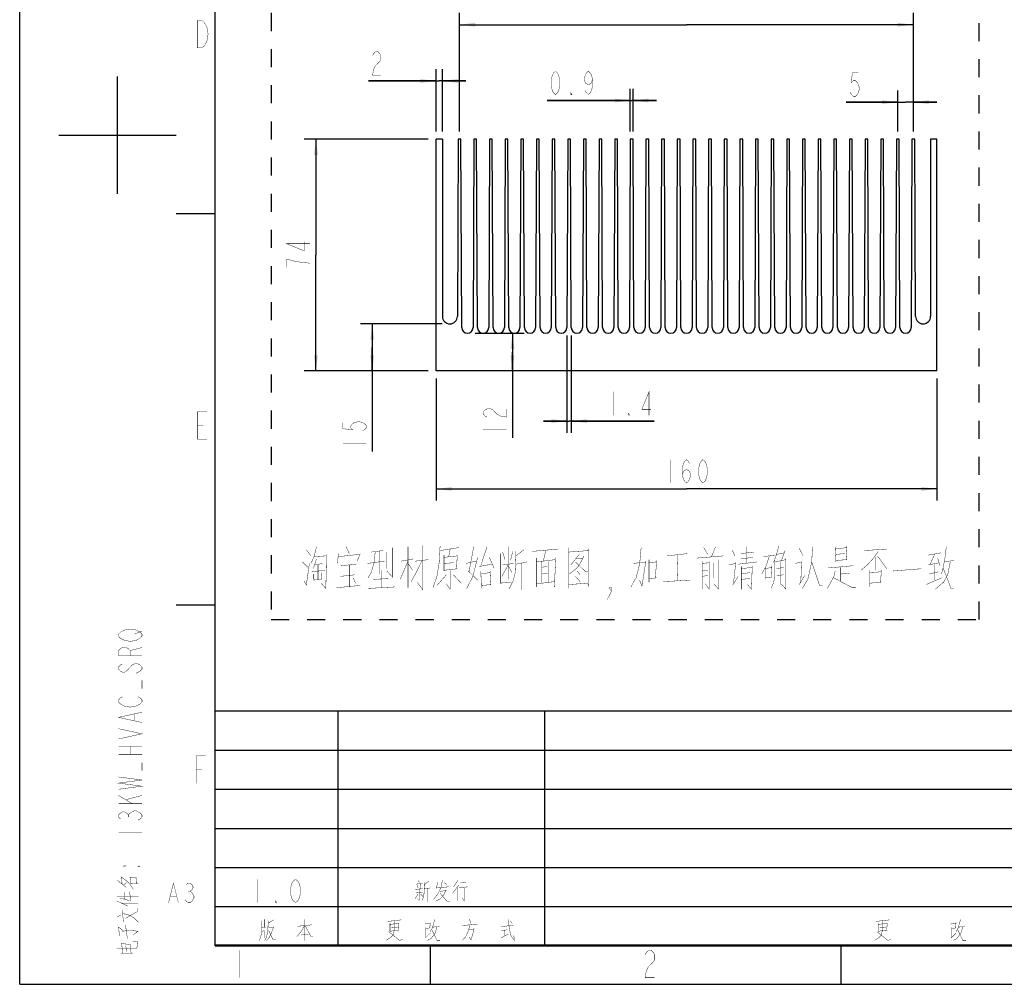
# Model space of a CAD drawing. Header units: millimetres. Extents: x 0 to 420, y 0 to 297.
# Tile 1 of 18: x 0 to 126, y 0 to 123. Entities that reach past the tile are written whole.
import ezdxf

# ---------------------------------------------------------------- set-up
doc = ezdxf.new("R2010")
doc.units = ezdxf.units.MM
doc.header["$LTSCALE"] = 23.1
doc.linetypes.add('DASHED', pattern=[0.2, 0.1, -0.1])
doc.layers.get('0').update_dxf_attribs({"linetype": 'CONTINUOUS'})
for name, color, linetype in [('11KW_MOTOR_DDXF_CONTINUOUS_LINE', 7, 'CONTINUOUS'), ('11KW_MOTOR_DRIVE_SDXF_DIMENSION', 7, 'CONTINUOUS'), ('13KW_HVAC_SRQ_DXF_FORMAT', 7, 'CONTINUOUS'), ('13KW_HVAC_SRQ_DXF_TEXT', 7, 'CONTINUOUS'), ('50_ALL_DETAILS', 7, 'CONTINUOUS')]:
    doc.layers.add(name, color=color, linetype=linetype)
doc.styles.get("Standard").update_dxf_attribs({"font": 'txt', "width": 0.7})
doc.dimstyles.new('DIMSTYLE_10', dxfattribs={"dimtxt": 3, "dimasz": 2, "dimexe": 1.5, "dimexo": 1, "dimgap": 0.75, "dimtad": 1, "dimdec": 0, "dimlfac": 2.5, "dimdsep": 46, "dimtxsty": 'Standard', "dimblk": '_FILLED', "dimblk1": '_FILLED', "dimblk2": '_FILLED', "dimcen": 0.09, "dimazin": 2, "dimtp": 0.01, "dimtm": 0.01, "dimtfac": 1, "dimtdec": 0, "dimtofl": 0, "dimtmove": 0, "dimatfit": 3, "dimldrblk": '_FILLED', "dimfxl": 0, "dimtolj": 1, "dimarcsym": 0})
doc.dimstyles.new('DIMSTYLE_11', dxfattribs={"dimtxt": 3, "dimasz": 2, "dimexe": 1.5, "dimexo": 1, "dimgap": 0.75, "dimtad": 1, "dimdec": 1, "dimlfac": 2.5, "dimdsep": 46, "dimtxsty": 'Standard', "dimblk": '_FILLED', "dimblk1": '_FILLED', "dimblk2": '_FILLED', "dimcen": 0.09, "dimazin": 2, "dimtp": 0.01, "dimtm": 0.01, "dimtfac": 1, "dimtdec": 1, "dimtofl": 0, "dimtmove": 0, "dimatfit": 3, "dimldrblk": '_FILLED', "dimfxl": 0, "dimtolj": 1, "dimarcsym": 0})

# ---------------------------------------------------------------- blocks, each defined once
blk = doc.blocks.new('_FILLED')
at = {"color": 0, "linetype": 'ByBlock'}
blk.add_solid([(0, 0), (-1, 0.125), (-1, -0.125)], dxfattribs=at)
blk = doc.blocks.new('*D44')
at = {"layer": '11KW_MOTOR_DRIVE_SDXF_DIMENSION', "color": 2, "linetype": 'Continuous'}
for p, q in [((53.22, 77.39), (53.22, 61.8)), ((117.22, 77.39), (117.22, 61.8)), ((53.22, 63.3), (85.22, 63.3)), ((117.22, 63.3), (85.22, 63.3))]:
    blk.add_line(p, q, dxfattribs=at)
at = {"layer": '11KW_MOTOR_DRIVE_SDXF_DIMENSION', "color": 2, "linetype": 'Continuous', "xscale": 2, "yscale": 2, "zscale": 2, "rotation": 180}
blk.add_blockref('_FILLED', (53.22, 63.3), dxfattribs=at)
at = {"layer": '11KW_MOTOR_DRIVE_SDXF_DIMENSION', "color": 2, "linetype": 'Continuous', "xscale": 2, "yscale": 2, "zscale": 2}
blk.add_blockref('_FILLED', (117.22, 63.3), dxfattribs=at)
blk = doc.blocks.new('*D45')
at = {"layer": '11KW_MOTOR_DRIVE_SDXF_DIMENSION', "color": 2, "linetype": 'Continuous'}
for p, q in [((53.98, 84.39), (43.56, 84.39)), ((45.06, 84.39), (45.06, 81.39)), ((45.06, 78.39), (45.06, 81.39)), ((45.06, 81.39), (45.06, 68.1)), ((52.22, 78.39), (43.56, 78.39))]:
    blk.add_line(p, q, dxfattribs=at)
at = {"layer": '11KW_MOTOR_DRIVE_SDXF_DIMENSION', "color": 2, "linetype": 'Continuous', "xscale": 2, "yscale": 2, "zscale": 2}
for p, rotation in [((45.06, 84.39), 90), ((45.06, 78.39), 270)]:
    blk.add_blockref('_FILLED', p, dxfattribs=dict(at, rotation=rotation))
blk = doc.blocks.new('*D46')
at = {"layer": '11KW_MOTOR_DRIVE_SDXF_DIMENSION', "color": 2, "linetype": 'Continuous'}
for p, q in [((52.22, 107.99), (36.36, 107.99)), ((37.86, 107.99), (37.86, 93.19)), ((37.86, 78.39), (37.86, 93.19)), ((52.22, 78.39), (36.36, 78.39))]:
    blk.add_line(p, q, dxfattribs=at)
at = {"layer": '11KW_MOTOR_DRIVE_SDXF_DIMENSION', "color": 2, "linetype": 'Continuous', "xscale": 2, "yscale": 2, "zscale": 2}
for p, rotation in [((37.86, 107.99), 90), ((37.86, 78.39), 270)]:
    blk.add_blockref('_FILLED', p, dxfattribs=dict(at, rotation=rotation))
blk = doc.blocks.new('*D47')
at = {"layer": '11KW_MOTOR_DRIVE_SDXF_DIMENSION', "color": 2, "linetype": 'Continuous'}
for p, q in [((53.22, 108.99), (53.22, 116.93)), ((54.02, 108.99), (54.02, 116.93)), ((53.22, 115.43), (44.58, 115.43)), ((44.58, 115.43), (53.62, 115.43)), ((57.02, 115.43), (53.62, 115.43)), ((54.02, 115.43), (57.02, 115.43))]:
    blk.add_line(p, q, dxfattribs=at)
at = {"layer": '11KW_MOTOR_DRIVE_SDXF_DIMENSION', "color": 2, "linetype": 'Continuous', "xscale": 2, "yscale": 2, "zscale": 2}
blk.add_blockref('_FILLED', (53.22, 115.43), dxfattribs=at)
at = {"layer": '11KW_MOTOR_DRIVE_SDXF_DIMENSION', "color": 2, "linetype": 'Continuous', "xscale": 2, "yscale": 2, "zscale": 2, "rotation": 180}
blk.add_blockref('_FILLED', (54.02, 115.43), dxfattribs=at)
blk = doc.blocks.new('*D48')
at = {"layer": '11KW_MOTOR_DRIVE_SDXF_DIMENSION', "color": 2, "linetype": 'Continuous'}
for p, q in [((58.22, 83.19), (64.48, 83.19)), ((62.98, 83.19), (62.98, 80.79)), ((62.98, 78.39), (62.98, 80.79)), ((62.98, 80.79), (62.98, 69.85))]:
    blk.add_line(p, q, dxfattribs=at)
at = {"layer": '11KW_MOTOR_DRIVE_SDXF_DIMENSION', "color": 2, "linetype": 'Continuous', "xscale": 2, "yscale": 2, "zscale": 2}
for p, rotation in [((62.98, 83.19), 90), ((62.98, 78.39), 270)]:
    blk.add_blockref('_FILLED', p, dxfattribs=dict(at, rotation=rotation))
blk = doc.blocks.new('*D49')
at = {"layer": '11KW_MOTOR_DRIVE_SDXF_DIMENSION', "color": 2, "linetype": 'Continuous'}
for p, q in [((69.94, 82.91), (69.94, 70.47)), ((70.5, 82.91), (70.5, 70.47)), ((69.94, 71.97), (66.94, 71.97)), ((66.94, 71.97), (70.22, 71.97)), ((81.09, 71.97), (70.22, 71.97)), ((70.5, 71.97), (81.09, 71.97))]:
    blk.add_line(p, q, dxfattribs=at)
at = {"layer": '11KW_MOTOR_DRIVE_SDXF_DIMENSION', "color": 2, "linetype": 'Continuous', "xscale": 2, "yscale": 2, "zscale": 2}
blk.add_blockref('_FILLED', (69.94, 71.97), dxfattribs=at)
at = {"layer": '11KW_MOTOR_DRIVE_SDXF_DIMENSION', "color": 2, "linetype": 'Continuous', "xscale": 2, "yscale": 2, "zscale": 2, "rotation": 180}
blk.add_blockref('_FILLED', (70.5, 71.97), dxfattribs=at)
blk = doc.blocks.new('*D50')
at = {"layer": '11KW_MOTOR_DRIVE_SDXF_DIMENSION', "color": 2, "linetype": 'Continuous'}
for p, q in [((56.22, 108.99), (56.22, 124.12)), ((114.22, 108.99), (114.22, 124.12)), ((56.22, 122.62), (85.22, 122.62)), ((114.22, 122.62), (85.22, 122.62))]:
    blk.add_line(p, q, dxfattribs=at)
at = {"layer": '11KW_MOTOR_DRIVE_SDXF_DIMENSION', "color": 2, "linetype": 'Continuous', "xscale": 2, "yscale": 2, "zscale": 2, "rotation": 180}
blk.add_blockref('_FILLED', (56.22, 122.62), dxfattribs=at)
at = {"layer": '11KW_MOTOR_DRIVE_SDXF_DIMENSION', "color": 2, "linetype": 'Continuous', "xscale": 2, "yscale": 2, "zscale": 2}
blk.add_blockref('_FILLED', (114.22, 122.62), dxfattribs=at)
blk = doc.blocks.new('*D51')
at = {"layer": '11KW_MOTOR_DRIVE_SDXF_DIMENSION', "color": 2, "linetype": 'Continuous'}
for p, q in [((112.22, 108.99), (112.22, 114.22)), ((114.22, 108.99), (114.22, 114.22)), ((112.22, 112.72), (105.63, 112.72)), ((105.63, 112.72), (113.22, 112.72)), ((117.22, 112.72), (113.22, 112.72)), ((114.22, 112.72), (117.22, 112.72))]:
    blk.add_line(p, q, dxfattribs=at)
at = {"layer": '11KW_MOTOR_DRIVE_SDXF_DIMENSION', "color": 2, "linetype": 'Continuous', "xscale": 2, "yscale": 2, "zscale": 2}
blk.add_blockref('_FILLED', (112.22, 112.72), dxfattribs=at)
at = {"layer": '11KW_MOTOR_DRIVE_SDXF_DIMENSION', "color": 2, "linetype": 'Continuous', "xscale": 2, "yscale": 2, "zscale": 2, "rotation": 180}
blk.add_blockref('_FILLED', (114.22, 112.72), dxfattribs=at)
blk = doc.blocks.new('*D52')
at = {"layer": '11KW_MOTOR_DRIVE_SDXF_DIMENSION', "color": 2, "linetype": 'Continuous'}
for p, q in [((78.04, 108.99), (78.04, 114.43)), ((78.4, 108.99), (78.4, 114.43)), ((78.04, 112.93), (67.43, 112.93)), ((67.43, 112.93), (78.22, 112.93)), ((81.4, 112.93), (78.22, 112.93)), ((78.4, 112.93), (81.4, 112.93))]:
    blk.add_line(p, q, dxfattribs=at)
at = {"layer": '11KW_MOTOR_DRIVE_SDXF_DIMENSION', "color": 2, "linetype": 'Continuous', "xscale": 2, "yscale": 2, "zscale": 2}
blk.add_blockref('_FILLED', (78.04, 112.93), dxfattribs=at)
at = {"layer": '11KW_MOTOR_DRIVE_SDXF_DIMENSION', "color": 2, "linetype": 'Continuous', "xscale": 2, "yscale": 2, "zscale": 2, "rotation": 180}
blk.add_blockref('_FILLED', (78.4, 112.93), dxfattribs=at)

msp = doc.modelspace()

# ---------------------------------------------------------------- linework, layer by layer
at = {"layer": '11KW_MOTOR_DDXF_CONTINUOUS_LINE', "color": 7, "linetype": 'Continuous'}
for p, q in [((53.2212, 78.3941), (53.2212, 107.9941)), ((54.0212, 107.9941), (53.2212, 107.9941)), ((54.0212, 107.9941), (54.0212, 85.3571)), ((56.0412, 107.9941), (55.9472, 85.3531)), ((56.4012, 107.9941), (56.0412, 107.9941)), ((56.5012, 83.9111), (56.4012, 107.9941)), ((58.0412, 107.9941), (57.9412, 83.9111)), ((58.4012, 107.9941), (58.0412, 107.9941)), ((58.5012, 83.9111), (58.4012, 107.9941)), ((60.0412, 107.9941), (59.9412, 83.9111)), ((60.4012, 107.9941), (60.0412, 107.9941)), ((60.5012, 83.9111), (60.4012, 107.9941)), ((62.0412, 107.9941), (61.9412, 83.9111)), ((62.4012, 107.9941), (62.0412, 107.9941)), ((62.5012, 83.9111), (62.4012, 107.9941)), ((64.0412, 107.9941), (63.9412, 83.9111)), ((64.4012, 107.9941), (64.0412, 107.9941)), ((64.5012, 83.9111), (64.4012, 107.9941)), ((66.0412, 107.9941), (65.9412, 83.9111)), ((66.4012, 107.9941), (66.0412, 107.9941)), ((66.5012, 83.9111), (66.4012, 107.9941)), ((68.0412, 107.9941), (67.9412, 83.9111)), ((68.4012, 107.9941), (68.0412, 107.9941)), ((68.5012, 83.9111), (68.4012, 107.9941)), ((70.0412, 107.9941), (69.9412, 83.9111)), ((70.4012, 107.9941), (70.0412, 107.9941)), ((70.5012, 83.9111), (70.4012, 107.9941)), ((72.0412, 107.9941), (71.9412, 83.9111)), ((72.4012, 107.9941), (72.0412, 107.9941)), ((72.5012, 83.9111), (72.4012, 107.9941)), ((74.0412, 107.9941), (73.9412, 83.9111)), ((74.4012, 107.9941), (74.0412, 107.9941)), ((74.5012, 83.9111), (74.4012, 107.9941)), ((76.0412, 107.9941), (75.9412, 83.9111)), ((76.4012, 107.9941), (76.0412, 107.9941)), ((76.5012, 83.9111), (76.4012, 107.9941)), ((78.0412, 107.9941), (77.9412, 83.9111)), ((78.4012, 107.9941), (78.0412, 107.9941)), ((78.5012, 83.9111), (78.4012, 107.9941)), ((80.0412, 107.9941), (79.9412, 83.9111)), ((80.4012, 107.9941), (80.0412, 107.9941)), ((80.5012, 83.9111), (80.4012, 107.9941)), ((82.0412, 107.9941), (81.9412, 83.9111)), ((82.4012, 107.9941), (82.0412, 107.9941)), ((82.5012, 83.9111), (82.4012, 107.9941)), ((84.0412, 107.9941), (83.9412, 83.9111)), ((84.4012, 107.9941), (84.0412, 107.9941)), ((84.5012, 83.9111), (84.4012, 107.9941)), ((86.0412, 107.9941), (85.9412, 83.9111)), ((86.4012, 107.9941), (86.0412, 107.9941)), ((86.5012, 83.9111), (86.4012, 107.9941)), ((88.0412, 107.9941), (87.9412, 83.9111)), ((88.4012, 107.9941), (88.0412, 107.9941)), ((88.5012, 83.9111), (88.4012, 107.9941)), ((90.0412, 107.9941), (89.9412, 83.9111)), ((90.4012, 107.9941), (90.0412, 107.9941)), ((90.5012, 83.9111), (90.4012, 107.9941)), ((92.0412, 107.9941), (91.9412, 83.9111)), ((92.4012, 107.9941), (92.0412, 107.9941)), ((92.5012, 83.9111), (92.4012, 107.9941)), ((94.0412, 107.9941), (93.9412, 83.9111)), ((94.4012, 107.9941), (94.0412, 107.9941)), ((94.5012, 83.9111), (94.4012, 107.9941)), ((96.0412, 107.9941), (95.9412, 83.9111)), ((96.4012, 107.9941), (96.0412, 107.9941)), ((96.5012, 83.9111), (96.4012, 107.9941)), ((98.0412, 107.9941), (97.9412, 83.9111)), ((98.4012, 107.9941), (98.0412, 107.9941)), ((98.5012, 83.9111), (98.4012, 107.9941)), ((100.0412, 107.9941), (99.9412, 83.9111)), ((100.4012, 107.9941), (100.0412, 107.9941)), ((100.5012, 83.9111), (100.4012, 107.9941)), ((102.0412, 107.9941), (101.9412, 83.9111)), ((102.4012, 107.9941), (102.0412, 107.9941)), ((102.5012, 83.9111), (102.4012, 107.9941)), ((104.0412, 107.9941), (103.9412, 83.9111)), ((104.4012, 107.9941), (104.0412, 107.9941)), ((104.5012, 83.9111), (104.4012, 107.9941)), ((106.0412, 107.9941), (105.9412, 83.9111)), ((106.4012, 107.9941), (106.0412, 107.9941)), ((106.5012, 83.9111), (106.4012, 107.9941)), ((108.0412, 107.9941), (107.9412, 83.9111)), ((108.4012, 107.9941), (108.0412, 107.9941)), ((108.5012, 83.9111), (108.4012, 107.9941)), ((110.0412, 107.9941), (109.9412, 83.9111)), ((110.4012, 107.9941), (110.0412, 107.9941)), ((110.5012, 83.9111), (110.4012, 107.9941)), ((112.0412, 107.9941), (111.9412, 83.9111)), ((112.4012, 107.9941), (112.0412, 107.9941)), ((112.5012, 83.9111), (112.4012, 107.9941)), ((114.0412, 107.9941), (113.9412, 83.9111)), ((114.4012, 107.9941), (114.0412, 107.9941)), ((114.4952, 85.3531), (114.4012, 107.9941)), ((117.2212, 107.9941), (116.4212, 107.9941)), ((116.4212, 107.9941), (116.4212, 85.3571)), ((117.2212, 78.3941), (117.2212, 107.9941)), ((117.2212, 78.3941), (53.2212, 78.3941))]:
    msp.add_line(p, q, dxfattribs=at)
for centre, radius, start, end in [((54.9842, 85.3571), 0.963, 180, 359.762077), ((115.4582, 85.3571), 0.963, 180.237923, 360), ((57.2212, 83.9141), 0.72, 180.237923, 359.762077), ((59.2212, 83.9141), 0.72, 180.237923, 359.762077), ((61.2212, 83.9141), 0.72, 180.237923, 359.762077), ((63.2212, 83.9141), 0.72, 180.237923, 359.762077), ((65.2212, 83.9141), 0.72, 180.237923, 359.762077), ((67.2212, 83.9141), 0.72, 180.237923, 359.762077), ((69.2212, 83.9141), 0.72, 180.237923, 359.762077), ((71.2212, 83.9141), 0.72, 180.237923, 359.762077), ((73.2212, 83.9141), 0.72, 180.237923, 359.762077), ((75.2212, 83.9141), 0.72, 180.237923, 359.762077), ((77.2212, 83.9141), 0.72, 180.237923, 359.762077), ((79.2212, 83.9141), 0.72, 180.237923, 359.762077), ((81.2212, 83.9141), 0.72, 180.237923, 359.762077), ((83.2212, 83.9141), 0.72, 180.237923, 359.762077), ((85.2212, 83.9141), 0.72, 180.237923, 359.762077), ((87.2212, 83.9141), 0.72, 180.237923, 359.762077), ((89.2212, 83.9141), 0.72, 180.237923, 359.762077), ((91.2212, 83.9141), 0.72, 180.237923, 359.762077), ((93.2212, 83.9141), 0.72, 180.237923, 359.762077), ((95.2212, 83.9141), 0.72, 180.237923, 359.762077), ((97.2212, 83.9141), 0.72, 180.237923, 359.762077), ((99.2212, 83.9141), 0.72, 180.237923, 359.762077), ((101.2212, 83.9141), 0.72, 180.237923, 359.762077), ((103.2212, 83.9141), 0.72, 180.237923, 359.762077), ((105.2212, 83.9141), 0.72, 180.237923, 359.762077), ((107.2212, 83.9141), 0.72, 180.237923, 359.762077), ((109.2212, 83.9141), 0.72, 180.237923, 359.762077), ((111.2212, 83.9141), 0.72, 180.237923, 359.762077), ((113.2212, 83.9141), 0.72, 180.237923, 359.762077)]:
    msp.add_arc(centre, radius, start, end, dxfattribs=at)
at = {"layer": '11KW_MOTOR_DRIVE_SDXF_DIMENSION', "color": 2, "linetype": 'Continuous', "const_width": 0.05}
for points in [[(45.1022, 118.6785), (45.2334, 118.9285), (45.4959, 119.1785), (45.7584, 119.1785), (46.0209, 118.9285), (46.1522, 118.6785), (46.1522, 118.1785), (46.0209, 117.9285), (45.4959, 117.4285)], [(45.4959, 117.4285), (45.2334, 116.9285), (45.1022, 116.1785), (46.1522, 116.1785)], [(68.4783, 113.6805), (68.2158, 113.9305), (68.0845, 114.1805), (67.9533, 114.6805), (67.9533, 115.6805), (68.0845, 116.1805), (68.2158, 116.4305), (68.4783, 116.6805), (68.7408, 116.4305), (68.872, 116.1805), (69.0033, 115.6805), (69.0033, 114.6805), (68.872, 114.1805), (68.7408, 113.9305), (68.4783, 113.6805)], [(73.2033, 115.6805), (73.072, 115.1805), (72.6783, 114.9305), (72.2845, 115.1805), (72.1533, 115.6805), (72.2845, 116.1805), (72.4158, 116.4305), (72.6783, 116.6805), (72.9408, 116.4305), (73.072, 116.1805), (73.2033, 115.6805), (73.2033, 114.6805), (73.072, 114.1805), (72.9408, 113.9305), (72.6783, 113.6805), (72.4158, 113.9305), (72.2845, 114.1805)], [(107.2036, 116.4665), (106.4161, 116.4665), (106.2848, 115.2165), (106.5473, 115.4665), (106.8098, 115.4665), (107.0723, 115.2165), (107.2036, 114.9665), (107.3348, 114.4665), (107.2036, 113.9665), (107.0723, 113.7165), (106.8098, 113.4665), (106.5473, 113.4665), (106.2848, 113.7165), (106.1536, 113.9665)], [(70.5783, 113.6805), (70.447, 113.6805), (70.447, 113.9305), (70.5783, 113.6805)], [(37.108, 94.6378), (34.108, 94.6378), (36.358, 93.7191), (36.358, 94.9003)], [(35.108, 92.4066), (34.108, 92.6691), (34.108, 91.6191)], [(37.108, 92.1441), (35.858, 92.2753), (35.108, 92.4066)], [(75.8382, 75.719), (75.8382, 72.7191)], [(80.432, 72.7191), (80.432, 75.719), (79.5132, 73.469), (80.6945, 73.469)], [(59.7273, 72.4797), (59.4773, 72.611), (59.2273, 72.8735), (59.2273, 73.136), (59.4773, 73.3985), (59.7273, 73.5297), (60.2273, 73.5297), (60.4773, 73.3985)], [(60.4773, 73.3985), (60.9773, 72.8735), (61.4773, 72.611), (62.2273, 72.4797), (62.2273, 73.5297)], [(77.9382, 72.7191), (77.807, 72.7191), (77.807, 72.969), (77.9382, 72.7191)], [(41.3136, 71.7792), (41.3136, 70.9917), (42.5636, 70.8604), (42.3136, 71.1229), (42.3136, 71.3854), (42.5636, 71.6479), (42.8136, 71.7792), (43.3136, 71.9104), (43.8136, 71.7792), (44.0636, 71.6479), (44.3136, 71.3854), (44.3136, 71.1229), (44.0636, 70.8604), (43.8136, 70.7292)], [(59.2273, 70.9047), (62.2273, 70.9047)], [(41.3136, 69.1542), (44.3136, 69.1542)], [(83.1212, 67.0482), (83.1212, 64.0482)], [(84.6962, 65.0482), (84.8275, 65.5482), (85.2212, 65.7982), (85.615, 65.5482), (85.7462, 65.0482), (85.615, 64.5482), (85.4837, 64.2982), (85.2212, 64.0482), (84.9587, 64.2982), (84.8275, 64.5482), (84.6962, 65.0482), (84.6962, 66.0482), (84.8275, 66.5482), (84.9587, 66.7982), (85.2212, 67.0482), (85.4837, 66.7982), (85.615, 66.5482)], [(87.3212, 64.0482), (87.0587, 64.2982), (86.9275, 64.5482), (86.7962, 65.0482), (86.7962, 66.0482), (86.9275, 66.5482), (87.0587, 66.7982), (87.3212, 67.0482), (87.5837, 66.7982), (87.715, 66.5482), (87.8462, 66.0482), (87.8462, 65.0482), (87.715, 64.5482), (87.5837, 64.2982), (87.3212, 64.0482)]]:
    msp.add_lwpolyline(points, dxfattribs=at)
at = {"layer": '13KW_HVAC_SRQ_DXF_FORMAT', "color": 2, "linetype": 'Continuous'}
for p, q in [((0, 0), (0, 297)), ((12.5, 101), (12.5, 116)), ((5, 108.5), (20, 108.5)), ((20, 98.5), (25, 98.5)), ((20, 48.5), (25, 48.5)), ((25.0006, 4.9263), (25.0006, 34.9263)), ((25.0006, 34.9263), (235.1006, 34.9263)), ((40.7006, 4.9263), (40.7006, 34.9263)), ((67.1006, 4.9263), (67.1006, 34.9263)), ((25.0006, 29.9263), (235.1006, 29.9263)), ((25.0006, 24.9263), (235.1006, 24.9263)), ((25.0006, 19.9263), (235.1006, 19.9263)), ((25.0006, 14.9263), (235.1006, 14.9263)), ((25.0006, 9.9263), (235.1006, 9.9263)), ((25.0006, 4.9263), (235.1006, 4.9263)), ((52.5, 0), (52.5, 5)), ((105, 0), (105, 5)), ((0, 0), (420, 0))]:
    msp.add_line(p, q, dxfattribs=at)
at = {"layer": '13KW_HVAC_SRQ_DXF_FORMAT', "color": 7, "linetype": 'Continuous'}
for p, q in [((25, 5), (25, 292)), ((415, 5), (25, 5))]:
    msp.add_line(p, q, dxfattribs=at)
at = {"layer": '13KW_HVAC_SRQ_DXF_FORMAT', "color": 2, "linetype": 'Continuous', "const_width": 0.05}
for points in [[(22.7013, 123.1554), (23.3138, 123.1554), (23.6201, 122.8638), (23.7732, 122.5721), (23.9263, 122.2804), (24.0794, 121.4054), (23.9263, 120.5304), (23.7732, 120.2388), (23.6201, 119.9471), (23.3138, 119.6554), (22.7013, 119.6554), (22.7013, 123.1554)], [(23.9263, 69.6554), (22.7013, 69.6554), (22.7013, 73.1554), (23.9263, 73.1554)], [(22.7013, 71.4054), (23.4669, 71.4054)], [(12.8824, 45.002), (13.3824, 45.2645), (14.1324, 45.3958), (14.8824, 45.2645)], [(13.3824, 43.952), (12.8824, 44.2145), (12.6324, 44.477), (12.6324, 44.7395), (12.8824, 45.002)], [(15.3824, 44.2145), (14.8824, 43.952), (14.1324, 43.8208), (13.3824, 43.952)], [(14.6324, 44.7395), (15.6324, 45.1333)], [(14.8824, 45.2645), (15.3824, 45.002), (15.6324, 44.7395), (15.6324, 44.477), (15.3824, 44.2145)], [(15.6324, 41.9833), (12.6324, 41.9833), (12.6324, 42.6395), (12.8824, 42.902), (13.1324, 43.0333), (13.6324, 43.0333), (13.8824, 42.902), (14.1324, 42.6395), (14.1324, 41.9833)], [(14.1324, 42.6395), (15.6324, 43.0333)], [(13.1324, 40.9333), (12.8824, 40.802), (12.6324, 40.5395), (12.6324, 40.277), (12.8824, 40.0145), (13.1324, 39.8833), (13.3824, 39.8833), (13.6324, 40.0145), (13.8824, 40.277), (14.1324, 40.5395), (14.3824, 40.802), (14.6324, 40.9333), (15.1324, 40.9333), (15.3824, 40.802), (15.6324, 40.5395), (15.6324, 40.277), (15.3824, 40.0145)], [(15.3824, 40.0145), (14.8824, 39.752)], [(15.6324, 38.8333), (15.6324, 37.7833)], [(13.3824, 35.552), (12.8824, 35.8145), (12.6324, 36.077), (12.6324, 36.3395), (12.8824, 36.602), (13.1324, 36.7333)], [(15.1324, 36.7333), (15.3824, 36.602), (15.6324, 36.3395), (15.6324, 36.077), (15.3824, 35.8145)], [(15.3824, 35.8145), (14.8824, 35.552), (14.1324, 35.4208), (13.3824, 35.552)], [(15.6324, 33.452), (12.6324, 34.1083), (15.6324, 34.7645)], [(14.6324, 33.7145), (14.6324, 34.502)], [(12.6324, 31.352), (15.6324, 32.0083), (12.6324, 32.6645)], [(12.6324, 30.4333), (15.6324, 30.4333)], [(14.1324, 29.3833), (14.1324, 30.4333)], [(12.6324, 29.3833), (15.6324, 29.3833)], [(22.5398, 25.7009), (22.5398, 29.2009), (23.7648, 29.2009)], [(15.6324, 28.3333), (15.6324, 27.2833)], [(12.6324, 24.9208), (15.6324, 25.3145), (12.6324, 25.7083), (15.6324, 26.102), (12.6324, 26.4958)], [(22.5398, 27.4509), (23.3054, 27.4509)], [(14.3824, 23.0833), (12.6324, 24.1333)], [(13.6324, 23.6083), (15.6324, 24.1333)], [(12.6324, 23.0833), (15.6324, 23.0833)], [(12.8824, 21.1145), (12.6324, 21.377), (12.6324, 21.6395), (12.8824, 21.902), (13.1324, 22.0333), (13.3824, 22.0333), (13.6324, 21.902), (13.8824, 21.6395), (14.1324, 21.902)], [(13.8824, 21.377), (13.8824, 21.6395)], [(14.1324, 21.902), (14.6324, 22.1645), (14.8824, 22.1645)], [(14.8824, 22.1645), (15.3824, 21.902), (15.6324, 21.6395), (15.6324, 21.377), (15.3824, 21.1145), (15.1324, 20.9833)], [(12.6324, 19.4083), (15.6324, 19.4083)], [(13.3059, 15.1289), (13.5559, 15.1289), (13.3059, 14.9976), (13.3059, 15.1289)], [(15.3059, 15.1289), (15.3059, 14.9976), (15.0559, 14.9976), (15.3059, 15.1289)], [(12.4994, 13.2789), (13.6123, 12.3789)], [(12.9349, 13.7289), (13.6607, 13.2289), (14.0962, 12.7789)], [(13.0801, 12.8789), (13.0317, 13.6289)], [(13.2736, 12.7289), (13.6607, 12.9789)], [(13.9994, 12.8289), (15.1607, 12.8289)], [(14.8704, 13.5789), (14.0478, 13.6789)], [(14.2413, 12.8289), (14.0962, 13.6289)], [(14.0962, 12.7789), (14.5317, 12.1289)], [(14.9188, 12.8289), (14.8704, 13.6789)], [(19.0246, 10.431), (19.6496, 12.931), (20.2746, 10.431)], [(21.2746, 12.7227), (21.5246, 12.931), (21.7746, 12.931), (22.0246, 12.7227), (22.1496, 12.5144), (22.1496, 12.306), (22.0246, 12.0977), (21.7746, 11.8894), (22.0246, 11.681)], [(30.4506, 13.4263), (30.4506, 10.4263)], [(35.2506, 10.4263), (34.9506, 10.6763), (34.8006, 10.9263), (34.6506, 11.4263), (34.6506, 12.4263), (34.8006, 12.9263), (34.9506, 13.1763), (35.2506, 13.4263), (35.5506, 13.1763), (35.7006, 12.9263), (35.8506, 12.4263), (35.8506, 11.4263), (35.7006, 10.9263), (35.5506, 10.6763), (35.2506, 10.4263)], [(50.6435, 12.7972), (51.5006, 12.894)], [(50.8149, 12.6521), (50.9292, 12.3134)], [(50.9292, 13.2811), (51.1006, 12.9908)], [(51.2149, 12.7972), (51.1578, 12.2166)], [(51.7292, 13.0392), (51.672, 11.5392), (51.6149, 11.2004), (51.4435, 10.7166)], [(52.3006, 13.1843), (51.7292, 12.7488)], [(54.0149, 13.2811), (53.8435, 12.3617), (53.4435, 11.5392), (52.872, 10.8134)], [(53.4435, 13.0392), (53.2149, 12.2166)], [(54.3006, 12.9908), (54.6435, 12.6037)], [(55.3292, 11.6359), (56.1292, 12.7005)], [(56.0149, 13.2811), (55.4435, 12.4585)], [(56.3578, 12.9424), (57.0435, 13.0392)], [(13.4188, 10.8789), (13.3704, 11.7289)], [(14.193, 10.6289), (14.0478, 11.8289)], [(22.0246, 11.681), (22.2746, 11.2644), (22.2746, 11.056), (22.1496, 10.8477), (22.0246, 10.6394), (21.7746, 10.431), (21.5246, 10.431), (21.2746, 10.6394), (21.1496, 10.8477)], [(21.5246, 11.8894), (21.7746, 11.8894)], [(50.5292, 12.1198), (51.5578, 12.2166)], [(50.9292, 11.5392), (50.5292, 10.9585)], [(50.6435, 11.6843), (51.5006, 11.7811)], [(51.0435, 12.1682), (51.0435, 10.7166), (50.8149, 10.9585)], [(51.2149, 11.5392), (51.5578, 11.2004)], [(51.7292, 12.2166), (52.472, 12.3134)], [(52.1292, 12.265), (52.1292, 10.5714)], [(53.2149, 12.3134), (54.872, 12.4585)], [(53.7292, 11.8779), (54.4721, 11.9746)], [(53.7292, 11.6359), (54.6435, 10.5714)], [(54.5292, 12.0714), (54.072, 11.2488)], [(55.9006, 12.3617), (55.9006, 10.6682)], [(56.1292, 12.3134), (57.272, 12.4585)], [(56.5292, 11.0553), (56.8149, 10.6198), (56.8149, 12.3134)], [(12.4026, 11.2789), (15.2091, 11.2789)], [(12.451, 10.6289), (13.8542, 9.9789)], [(12.7897, 10.9789), (13.4188, 10.8789), (13.9994, 10.6789)], [(13.0317, 10.3789), (15.1123, 10.3789)], [(19.2746, 11.2644), (20.0246, 11.2644)], [(32.8506, 10.4263), (32.7006, 10.4263), (32.7006, 10.6763), (32.8506, 10.4263)], [(54.072, 11.2488), (53.672, 10.8617), (53.1578, 10.6198)], [(54.6435, 10.5714), (54.9863, 10.5714)], [(12.451, 8.5789), (12.9349, 8.8789)], [(13.2736, 7.9789), (13.0801, 9.5289)], [(13.1284, 9.0289), (13.7575, 8.9289), (14.2897, 8.6789), (14.6284, 8.4789), (15.1607, 7.9289)], [(13.5155, 8.4289), (15.0155, 9.2789), (15.0155, 9.7289)], [(13.5155, 7.6289), (13.7575, 5.8789)], [(30.9078, 8.1359), (30.9078, 6.5392), (30.7935, 6.0069), (30.622, 5.6198)], [(31.3078, 8.2811), (31.3078, 7.265)], [(31.7649, 8.1359), (31.7078, 6.7327), (31.5363, 6.0069), (31.3078, 5.5714)], [(32.4506, 8.2327), (31.7649, 7.7972)], [(35.4792, 7.4101), (37.3649, 7.6037)], [(36.4506, 8.2811), (36.4506, 5.5714)], [(48.7578, 8.2327), (47.0435, 8.0392)], [(47.3292, 7.7972), (47.3292, 6.7327)], [(48.472, 7.7972), (47.3292, 7.6521)], [(47.8435, 8.1359), (47.8435, 6.8779), (47.7292, 6.2972)], [(48.472, 7.8456), (48.4149, 6.9263)], [(51.7863, 7.7005), (52.472, 7.7972)], [(52.472, 7.894), (52.4149, 7.2166)], [(53.0435, 8.2811), (52.8149, 7.4585), (52.7006, 7.1198), (52.472, 6.7327)], [(57.5578, 7.6037), (57.3292, 6.7811), (56.9863, 6.0553), (56.5292, 5.5714)], [(56.5863, 7.5069), (58.5292, 7.7005)], [(57.5006, 8.3295), (57.6149, 7.7972)], [(61.5578, 7.3617), (63.1006, 7.5553)], [(62.5863, 7.0714), (62.4149, 8.2811)], [(62.7006, 8.1359), (62.9292, 7.7972)], [(111.1578, 8.2327), (109.4435, 8.0392)], [(109.7292, 7.7972), (109.7292, 6.7327)], [(110.8721, 7.7972), (109.7292, 7.6521)], [(110.2435, 8.1359), (110.2435, 6.8779), (110.1292, 6.2972)], [(110.8721, 7.8456), (110.8149, 6.9263)], [(118.9863, 7.7005), (119.672, 7.7972)], [(119.672, 7.894), (119.6149, 7.2166)], [(120.2435, 8.2811), (120.0149, 7.4585), (119.9006, 7.1198), (119.672, 6.7327)], [(12.5962, 7.3289), (13.2736, 6.8289)], [(12.7413, 6.2289), (12.6446, 7.2789)], [(13.0801, 6.7289), (13.6123, 6.8789), (14.3381, 6.8789), (15.1123, 6.7789), (14.5317, 6.3289)], [(30.9078, 7.2166), (31.4792, 7.3134)], [(30.9078, 6.7811), (31.2506, 6.8295)], [(31.2506, 6.8779), (31.2506, 5.9101)], [(32.4506, 7.3617), (32.1649, 6.5392), (31.8792, 5.9585), (31.5363, 5.5714)], [(31.7649, 7.2166), (32.3935, 7.3134)], [(31.822, 6.8779), (32.3935, 5.6682), (32.7363, 5.6682)], [(36.3935, 7.4585), (35.9935, 6.7811), (35.422, 6.0553)], [(35.9935, 6.2972), (36.9078, 6.394)], [(36.5078, 7.4585), (37.1935, 6.1521), (37.4792, 6.1521)], [(46.872, 5.6198), (47.4435, 6.0069), (47.7292, 6.2972)], [(47.1578, 6.7327), (48.5292, 5.6198), (48.9292, 5.7166)], [(47.3292, 6.7811), (48.472, 6.9263)], [(47.5006, 7.2166), (48.3006, 7.3134)], [(51.8435, 5.9101), (52.472, 6.5392)], [(51.9006, 7.265), (51.9006, 6.0069)], [(51.9006, 7.1198), (52.472, 7.2166)], [(53.3292, 7.3617), (53.1006, 6.5392), (52.8149, 6.1521), (52.5292, 5.8134), (52.1292, 5.6198)], [(52.7006, 6.9263), (53.3292, 5.6198), (53.7292, 5.6198)], [(52.7578, 7.3134), (53.6149, 7.3617)], [(57.3863, 6.9746), (58.0149, 7.0714)], [(58.072, 7.1198), (57.9006, 6.394), (57.6721, 5.6682), (57.4435, 6.0553)], [(61.5006, 5.9101), (62.472, 6.4424)], [(61.5578, 6.8295), (62.3006, 6.9746)], [(61.9578, 6.8779), (61.9578, 6.2004)], [(62.5863, 7.0714), (62.8149, 6.1521), (63.2149, 5.6198), (63.1578, 6.2488)], [(109.272, 5.6198), (109.8435, 6.0069), (110.1292, 6.2972)], [(109.5578, 6.7327), (110.9292, 5.6198), (111.3292, 5.7166)], [(109.7292, 6.7811), (110.8721, 6.9263)], [(109.9006, 7.2166), (110.7006, 7.3134)], [(119.0435, 5.9101), (119.672, 6.5392)], [(119.1006, 7.265), (119.1006, 6.0069)], [(119.1006, 7.1198), (119.672, 7.2166)], [(120.5292, 7.3617), (120.3006, 6.5392), (120.0149, 6.1521), (119.7292, 5.8134), (119.3292, 5.6198)], [(119.9006, 6.9263), (120.5292, 5.6198), (120.9292, 5.6198)], [(119.9578, 7.3134), (120.8149, 7.3617)], [(12.4026, 4.5789), (14.8704, 4.5789), (14.9671, 4.6789), (15.0639, 4.8289), (15.0155, 5.5289), (14.4349, 5.4289)], [(12.9349, 5.2289), (14.0962, 5.0789)], [(13.1768, 3.9789), (13.0317, 5.1789)], [(14.0962, 5.1289), (14.2413, 3.9789)], [(12.8865, 3.9789), (14.4833, 3.9789)], [(13.6607, 4.1789), (13.5639, 4.9289)], [(28.0436, 4.347), (28.0436, 0.847)], [(79.9311, 3.7637), (80.0842, 4.0553), (80.3905, 4.347), (80.6967, 4.347), (81.003, 4.0553), (81.1561, 3.7637), (81.1561, 3.1803), (81.003, 2.8887), (80.6967, 2.597), (80.3905, 2.3053), (80.0842, 1.722), (79.9311, 0.847), (81.1561, 0.847)]]:
    msp.add_lwpolyline(points, dxfattribs=at)
at = {"layer": '13KW_HVAC_SRQ_DXF_TEXT', "color": 2, "linetype": 'Continuous', "const_width": 0.05}
for points in [[(36.6263, 55.5193), (37.2263, 54.7451)], [(37.9263, 55.9064), (37.6263, 54.6483), (37.2263, 53.7773)], [(41.7263, 55.9064), (42.1263, 55.0354)], [(44.9263, 55.229), (46.4263, 55.4225)], [(47.6263, 55.8096), (47.6263, 52.0354), (46.9263, 52.8096)], [(49.6263, 50.6806), (49.6263, 55.9064)], [(51.5263, 56.0999), (51.5263, 50.3903), (50.8263, 51.358)], [(53.7263, 56.0032), (53.6263, 53.9709), (53.3263, 52.1322), (52.8263, 50.6806)], [(53.7263, 55.4225), (56.1263, 55.8096)], [(55.0263, 55.6161), (54.8263, 54.6483)], [(58.0263, 55.9064), (57.4263, 52.7128)], [(58.9263, 53.487), (59.7263, 55.9064)], [(62.4263, 55.9064), (62.4263, 51.7451)], [(64.4263, 55.5193), (63.4263, 54.7451)], [(68.8263, 55.6161), (65.5263, 55.3257)], [(66.9263, 54.0677), (67.2263, 55.4225)], [(70.1263, 55.8096), (70.1263, 50.5838)], [(72.7263, 55.4225), (70.1263, 55.229)], [(72.7263, 50.7774), (72.7263, 55.7128)], [(79.4263, 55.8096), (79.2263, 53.5838)], [(87.4263, 55.8096), (87.9263, 54.9386)], [(88.9263, 55.9064), (88.4263, 54.6483)], [(91.0263, 55.5193), (91.4263, 54.7451)], [(92.9263, 55.9064), (92.9263, 53.7773)], [(97.0263, 56.0032), (96.7263, 54.9386), (96.3263, 53.8741)], [(97.8263, 55.4225), (97.3263, 54.0677)], [(99.6263, 55.7128), (100.1263, 54.7451)], [(101.3263, 55.9064), (101.2263, 53.9709), (102.2263, 50.9709), (102.6263, 50.9709)], [(104.3263, 53.9709), (104.2263, 55.9064)], [(104.2263, 55.6161), (105.7263, 55.8096)], [(105.7263, 56.0032), (105.6263, 54.2612)], [(107.9263, 55.4225), (110.8263, 55.6161)], [(118.4263, 55.9064), (118.2263, 54.2612), (117.8263, 52.4225)], [(37.9263, 54.358), (37.5263, 53.0999)], [(37.6263, 54.6483), (39.1263, 54.7451)], [(39.2263, 54.9386), (39.1263, 50.5838), (38.5263, 51.2612)], [(40.7263, 55.0354), (40.6263, 53.7773)], [(40.7263, 54.6483), (43.4263, 54.9386)], [(43.5263, 55.0354), (43.1263, 54.0677)], [(45.4263, 55.229), (45.3263, 53.9709), (44.9263, 52.6161), (44.5263, 51.9386)], [(45.9263, 55.3257), (45.9263, 52.4225)], [(46.9263, 55.229), (46.9263, 53.0999)], [(50.3263, 54.358), (48.7263, 54.0677)], [(51.4263, 54.1644), (50.6263, 52.5193), (50.0263, 51.4548)], [(50.5263, 54.0677), (52.2263, 54.2612)], [(54.2263, 54.8419), (54.2263, 52.8096)], [(54.2263, 54.5515), (55.9263, 54.7451)], [(55.9263, 54.8419), (55.8263, 53.0999)], [(58.5263, 54.5515), (57.9263, 52.1322)], [(60.0263, 54.5515), (60.6263, 53.1967)], [(61.4263, 55.0354), (61.4263, 51.2612)], [(61.7263, 55.229), (62.0263, 54.2612)], [(63.4263, 55.3257), (63.3263, 52.5193), (63.0263, 51.4548), (62.5263, 50.487)], [(63.0263, 55.3257), (62.7263, 54.1644)], [(66.0263, 54.4548), (66.0263, 50.7774)], [(68.4263, 54.2612), (66.0263, 53.9709)], [(68.3263, 50.7774), (68.5263, 54.5515)], [(71.5263, 54.9386), (70.4263, 53.5838)], [(71.1263, 53.0999), (71.5263, 53.5838), (72.1263, 54.7451)], [(71.1263, 54.358), (71.9263, 54.4548)], [(80.4263, 54.2612), (80.4263, 51.358)], [(81.4263, 54.1644), (81.2263, 51.9386)], [(82.7263, 54.7451), (85.3263, 55.0354)], [(84.1263, 54.9386), (84.0263, 51.5515)], [(86.5263, 54.4548), (89.9263, 54.7451)], [(89.3263, 54.2612), (89.3263, 50.487), (88.7263, 51.1644)], [(92.1263, 55.0354), (93.8263, 55.229)], [(92.1263, 54.358), (93.7263, 54.5515)], [(96.5263, 54.8419), (95.0263, 54.6483)], [(95.8263, 54.7451), (95.3263, 53.2935)], [(96.5263, 53.9709), (97.9263, 54.2612)], [(96.5263, 54.1644), (96.5263, 52.1322)], [(96.7263, 54.9386), (97.7263, 55.1322)], [(97.9263, 54.4548), (97.9263, 50.487), (97.3263, 51.1644)], [(104.3263, 54.9386), (105.4263, 55.0354)], [(105.7263, 54.2612), (104.3263, 54.1644)], [(109.7263, 55.3257), (109.1263, 54.4548), (108.3263, 53.5838), (107.5263, 52.9064)], [(109.3263, 54.6483), (109.3263, 52.9064)], [(109.6263, 54.7451), (110.8263, 53.0999)], [(116.1263, 54.8419), (117.7263, 55.1322)], [(116.9263, 54.9386), (116.3263, 53.5838)], [(117.3263, 54.4548), (117.6263, 53.487)], [(118.2263, 53.9709), (119.4263, 54.1644)], [(36.1263, 53.9709), (36.8263, 53.2935)], [(36.6263, 50.9709), (37.0263, 53.7773)], [(39.0263, 52.9064), (37.3263, 52.7128)], [(37.7263, 53.5838), (38.7263, 53.7773)], [(38.1263, 53.5838), (38.1263, 51.7451)], [(41.0263, 53.487), (43.0263, 53.6806)], [(42.1263, 53.5838), (42.1263, 50.7774)], [(44.4263, 53.7773), (46.6263, 54.0677)], [(46.2263, 52.9064), (46.2263, 50.7774)], [(48.6263, 51.7451), (49.6263, 54.0677)], [(50.2263, 52.9064), (49.6263, 53.7773)], [(54.2263, 53.7773), (55.5263, 53.8741)], [(54.2263, 52.9064), (55.9263, 53.0999)], [(55.0263, 52.9064), (55.0263, 50.487), (54.5263, 51.1644)], [(57.0263, 53.7773), (58.3263, 54.0677)], [(58.7263, 53.3903), (60.3263, 53.6806)], [(62.4263, 53.5838), (61.6263, 52.1322)], [(61.7263, 53.5838), (63.1263, 53.7773)], [(62.4263, 53.487), (62.9263, 52.6161)], [(63.4263, 53.6806), (64.8263, 53.9709)], [(64.1263, 53.7773), (64.1263, 50.3903)], [(66.7263, 54.0677), (66.7263, 51.2612)], [(67.4263, 53.3903), (66.7263, 53.2935)], [(67.6263, 54.0677), (67.6263, 51.358)], [(70.2263, 52.4225), (71.1263, 53.0999)], [(71.0263, 53.9709), (72.3263, 52.7128), (72.6263, 52.8096)], [(78.4263, 53.7773), (80.0263, 53.9709)], [(79.2263, 53.6806), (78.7263, 51.7451)], [(80.0263, 54.0677), (79.5263, 50.8741), (79.2263, 51.6483)], [(80.4263, 53.8741), (81.3263, 53.9709)], [(87.2263, 54.0677), (87.2263, 50.487)], [(87.2263, 53.7773), (88.1263, 53.8741)], [(87.2263, 52.8096), (87.9263, 52.9064)], [(88.1263, 54.0677), (88.1263, 50.487), (87.6263, 51.1644)], [(88.6263, 53.8741), (88.6263, 51.9386)], [(90.6263, 53.5838), (91.4263, 53.7773)], [(91.5263, 53.9709), (91.2263, 51.2612)], [(94.2263, 53.9709), (91.8263, 53.6806)], [(92.2263, 53.3903), (92.2263, 50.487)], [(92.2263, 53.0999), (93.6263, 53.2935)], [(93.6263, 53.487), (93.5263, 50.487), (93.0263, 51.0677)], [(95.3263, 53.2935), (94.8263, 52.4225)], [(95.3263, 53.0999), (96.1263, 53.2935)], [(95.3263, 53.2935), (95.3263, 51.7451)], [(96.1263, 53.487), (96.0263, 52.0354)], [(97.6263, 53.2935), (96.7263, 53.0999)], [(97.2263, 54.0677), (97.2263, 51.0677)], [(99.1263, 53.7773), (99.9263, 53.9709)], [(99.9263, 54.0677), (99.8263, 51.2612)], [(101.2263, 53.9709), (100.7263, 51.7451), (100.0263, 50.5838)], [(103.3263, 53.1967), (106.5263, 53.487)], [(104.9263, 53.2935), (104.9263, 51.5515)], [(108.6263, 50.7774), (108.6263, 52.9064)], [(110.1263, 52.9064), (110.0263, 51.358)], [(111.6263, 52.8096), (115.2263, 53.0999)], [(116.1263, 53.5838), (117.5263, 53.8741)], [(116.9263, 51.6483), (116.9263, 53.6806)], [(118.9263, 53.9709), (118.6263, 52.4225), (118.0263, 51.2612)], [(118.0263, 53.1967), (119.0263, 50.5838), (119.4263, 50.5838)], [(37.5263, 52.4225), (37.5263, 51.7451)], [(37.5263, 51.6483), (38.5263, 51.7451)], [(38.5263, 51.6483), (38.6263, 52.6161)], [(41.0263, 52.1322), (42.8263, 52.3257)], [(42.6263, 51.9386), (42.9263, 51.2612)], [(45.2263, 51.7451), (47.1263, 51.8419)], [(54.5263, 52.3257), (53.3263, 50.9709)], [(56.4263, 51.2612), (55.4263, 52.3257)], [(57.1263, 50.5838), (57.9263, 52.1322)], [(57.3263, 52.8096), (58.5263, 51.6483)], [(58.9263, 52.8096), (59.0263, 50.5838)], [(60.1263, 52.6161), (58.9263, 52.4225)], [(60.1263, 51.0677), (60.2263, 52.8096)], [(66.7263, 52.4225), (67.4263, 52.5193)], [(71.0263, 52.1322), (71.6263, 51.4548)], [(71.2263, 52.8096), (71.6263, 52.3257)], [(78.6263, 51.7451), (78.1263, 50.7774)], [(81.4263, 51.9386), (80.4263, 51.8419)], [(82.2263, 51.4548), (85.7263, 51.6483)], [(87.9263, 52.229), (87.2263, 52.1322)], [(91.1263, 50.9709), (91.8263, 52.1322)], [(92.2263, 52.4225), (93.3263, 52.6161)], [(92.2263, 51.7451), (93.3263, 51.8419)], [(96.1263, 52.0354), (95.3263, 51.9386)], [(96.5263, 52.1322), (96.3263, 51.2612), (96.0263, 50.5838)], [(96.7263, 52.229), (97.6263, 52.3257)], [(99.6263, 51.0677), (100.3263, 52.229)], [(103.2263, 50.5838), (104.0263, 52.0354)], [(104.2263, 52.8096), (104.0263, 51.9386)], [(104.0263, 51.9386), (106.4263, 50.6806), (106.8263, 50.6806)], [(104.9263, 52.4225), (106.0263, 52.5193)], [(108.6263, 52.6161), (110.1263, 52.7128)], [(117.8263, 51.9386), (115.8263, 51.0677)], [(116.2263, 52.4225), (117.4263, 52.7128)], [(36.3263, 51.5515), (36.6263, 51.0677)], [(40.5263, 50.6806), (43.5263, 50.9709)], [(44.5263, 50.5838), (47.9263, 50.7774)], [(59.0263, 50.9709), (60.2263, 51.0677)], [(61.3263, 51.2612), (62.8263, 51.358)], [(66.0263, 51.1644), (68.3263, 51.4548)], [(70.1263, 51.0677), (72.5263, 51.2612)], [(72.7263, 50.9709), (72.5263, 51.2612)], [(75.6263, 50.1967), (75.3638, 50.6967), (75.6263, 50.6967), (75.6263, 50.1967), (75.1013, 49.1967)], [(108.6263, 51.2612), (110.1263, 51.358)], [(118.0263, 51.358), (117.0263, 50.487)]]:
    msp.add_lwpolyline(points, dxfattribs=at)
at = {"layer": '50_ALL_DETAILS', "color": 7, "linetype": 'DASHED'}
for p, q in [((32.1198, 271.9631), (32.1198, 46.6058)), ((122.6119, 46.6058), (122.6119, 271.9631)), ((32.1198, 46.6058), (122.6119, 46.6058))]:
    msp.add_line(p, q, dxfattribs=at)

# ---------------------------------------------------------------- dimensions: what is measured, and where the dimension line sits
at = {"layer": '11KW_MOTOR_DRIVE_SDXF_DIMENSION', "color": 2, "linetype": 'Continuous'}
dim = msp.add_linear_dim(base=(114.2212, 122.6223), p1=(56.2212, 107.9941), p2=(114.2212, 107.9941), text='29X5=<>', dimstyle='DIMSTYLE_10', dxfattribs=at)
dim.commit()
dim.dimension.update_dxf_attribs({"geometry": '*D50', "text_midpoint": (76.8212, 122.6223), "dimtype": 160})
for base, p1, p2, angle, dimstyle, picture, middle in [((53.2212, 115.4285), (54.0212, 107.9941), (53.2212, 107.9941), 180, 'DIMSTYLE_10', '*D47', (44.5772, 115.4285)), ((78.0412, 112.9305), (78.4012, 107.9941), (78.0412, 107.9941), 180, 'DIMSTYLE_11', '*D52', (67.4283, 112.9305)), ((112.2212, 112.7165), (114.2212, 107.9941), (112.2212, 107.9941), 180, 'DIMSTYLE_10', '*D51', (105.6286, 112.7165)), ((37.858, 107.9941), (53.2212, 78.3941), (53.2212, 107.9941), 90, 'DIMSTYLE_10', '*D46', (37.858, 91.0941)), ((45.0636, 84.3941), (53.2212, 78.3941), (54.9842, 84.3941), 90, 'DIMSTYLE_10', '*D45', (45.0636, 68.1042)), ((62.9773, 83.1941), (53.2212, 78.3941), (57.2212, 83.1941), 90, 'DIMSTYLE_10', '*D48', (62.9773, 69.8547)), ((53.2212, 63.2982), (117.2212, 78.3941), (53.2212, 78.3941), 180, 'DIMSTYLE_10', '*D44', (82.0712, 63.2982))]:
    dim = msp.add_linear_dim(base=base, p1=p1, p2=p2, angle=angle, dimstyle=dimstyle, dxfattribs=at)
    dim.commit()
    dim.dimension.update_dxf_attribs({"geometry": picture, "text_midpoint": middle, "dimtype": 160})
dim = msp.add_linear_dim(base=(70.5012, 71.969), p1=(69.9412, 83.9111), p2=(70.5012, 83.9111), dimstyle='DIMSTYLE_11', dxfattribs=at)
dim.commit()
dim.dimension.update_dxf_attribs({"geometry": '*D49', "text_midpoint": (74.7883, 71.969), "dimtype": 160})

doc.saveas('drawing.dxf')
